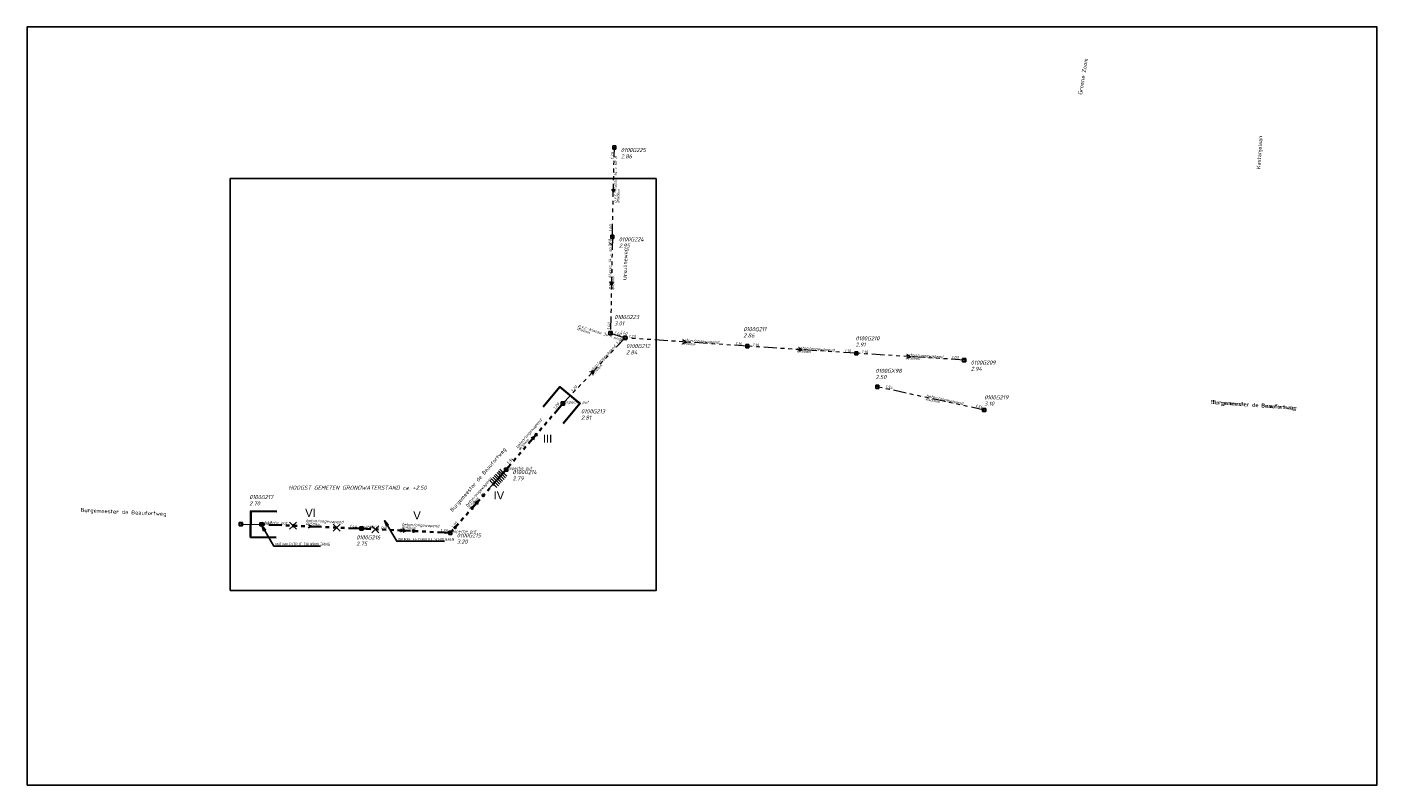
# Model space of a CAD drawing. Extents: x 155498 to 174806, y 452529 to 461643.
# Tile 3 of 44: x 156720 to 157344, y 460869 to 461220. Entities that reach past the tile are written whole.
import ezdxf
from ezdxf.enums import TextEntityAlignment as Align
from ezdxf.lldxf.tags import DXFTag

# ---------------------------------------------------------------- set-up
doc = ezdxf.new("R2010")
doc.units = 0
doc.header["$PDMODE"] = 64
doc.header["$PDSIZE"] = 1.5
doc.linetypes.add('RI-GWA', pattern=[18.45, 6, -1.8, 1.75, -1.8, 1.75, -1.8, 1.75, -1.8])
doc.layers.get('0').update_dxf_attribs({"linetype": 'CONTINUOUS'})
doc.layers.get('DEFPOINTS').update_dxf_attribs({"linetype": 'CONTINUOUS'})
doc.layers.add('B-OI-RI-AANPIJLING', color=1, linetype='CONTINUOUS')
doc.layers.add('persleiding', color=7, linetype='CONTINUOUS')
for name, color, linetype, lineweight in [('B-OI-RI-DRUK-G', 210, 'RI-PERS', 18), ('B-OI-RI-GWA-MATERIAAL-T18', 10, 'CONTINUOUS', 18), ('B-OI-RI-GWA-PUTDEKSELHOOGTE-T25', 10, 'CONTINUOUS', 25), ('B-OI-RI-GWA_BOB-T18', 10, 'CONTINUOUS', 18), ('B-OI-RI-GWA_DIAMETER-T18', 10, 'CONTINUOUS', 18), ('B-OI-RI-GWA_PUTNUMMER-T18', 10, 'CONTINUOUS', 18), ('B-OI-RI-GWA_RIOOLPUT-S', 10, 'CONTINUOUS', 25), ('B-OI-RI-GWA_TRANSPORTLEIDING-G', 10, 'RI-GWA', 18), ('B-OI-RI-STROOMRICHTING-S', 252, 'CONTINUOUS', 25), ('B-XX-OG-TOPOGRAFIE-T18', 2, 'CONTINUOUS', 18), ('N-OI-RI-BIJZONDERDERHEDEN-T18', 134, 'CONTINUOUS', 18), ('N-OI-RI-GWA-MATERIAAL-T18', 14, 'CONTINUOUS', 18), ('N-OI-RI-GWA-PUTDEKSELHOOGTE-T25', 14, 'CONTINUOUS', 25), ('N-OI-RI-GWA_BOB-T18', 14, 'CONTINUOUS', 18), ('N-OI-RI-GWA_DIAMETER-T18', 14, 'CONTINUOUS', 18), ('N-OI-RI-GWA_PUTNUMMER-T25', 14, 'CONTINUOUS', 18), ('N-OI-RI-GWA_RIOOLPUT-S', 14, 'CONTINUOUS', 25), ('N-OI-RI-GWA_TRANSPORTLEIDING-G', 14, 'RI-GWA', 35), ('N-OI-RI-STROOMRICHTING-S', 252, 'CONTINUOUS', 25), ('N-OI-RI-T50', 130, 'CONTINUOUS', 50), ('N-OI-RI-VRIJVERVAL_HULPSTUK-S', 210, 'CONTINUOUS', 25), ('N-OI-RI-VRIJVERVAL_HULPSTUK-S-GESLOTEN', 190, 'CONTINUOUS', 25), ('N-OI-WH-T25', 2, 'CONTINUOUS', 25), ('N-RO-KG-GRENS_WERK-G', 7, 'XX-WERKGRENS', 35)]:
    doc.layers.add(name, color=color, linetype=linetype, lineweight=lineweight)
doc.styles.add('ARIAL', font='arial.ttf')
doc.styles.add('NLCS-ISO-M-T18', font='NLCS-ISO.ttf', dxfattribs={"height": 1.8})
doc.styles.add('NLCS-ISO-M500-T18_CURSIEF', font='NLCS-ISO.ttf', dxfattribs={"oblique": 15, "height": 0.9})
doc.styles.add('NLCS-ISO-M750-T18', font='NLCS-ISO.ttf', dxfattribs={"height": 1.35})
doc.styles.add('NLCS-ISO-M750-T18_CURSIEF', font='NLCS-ISO.ttf', dxfattribs={"oblique": 15, "height": 1.35})
doc.styles.add('NLCS-ISO-M750-T25_CURSIEF', font='NLCS-ISO.ttf', dxfattribs={"oblique": 15, "height": 1.875})
tags = doc.linetypes.add('RI-PERS', pattern='A,7,-2,["P",Standard,S=1.8,R=0,X=-0.5,Y=-0.9],-2,7,-2,[102,NLCS.SHX,S=1,R=180,X=0,Y=0],-2', length=22).pattern_tags.tags
tags[6] = DXFTag(74, 10)
doc.linetypes.add('XX-WERKGRENS', pattern='A,0,[137,NLCS.SHX,S=0.1,R=0,X=-1.1,Y=-1.35],-6', length=6)

# ---------------------------------------------------------------- blocks, each defined once
blk = doc.blocks.new('ACMAP_ANN_TEMPLATE_gwa-diam')
at = {"style": 'NLCS-ISO-M500-T18_CURSIEF', "oblique": 15}
blk.add_attdef('gwa-diam', (-2.2, -1.3), '', height=1.2, dxfattribs=at)
blk = doc.blocks.new('ACMAP_ANN_TEMPLATE_gwa-materiaal')
at = {"style": 'NLCS-ISO-M750-T18_CURSIEF', "oblique": 15}
blk.add_attdef('gwa-mat', (-2.2, 0.2), '', height=1.35, dxfattribs=at)
blk = doc.blocks.new('ACMAP_ANN_TEMPLATE_gwa-nap-l')
at = {"style": 'NLCS-ISO-M750-T18_CURSIEF', "oblique": 15}
blk.add_attdef('gwa-nap-l', (2.3, 0.2), '', height=1.35, dxfattribs=at)
blk = doc.blocks.new('ACMAP_ANN_TEMPLATE_gwa-nap-r')
at = {"style": 'NLCS-ISO-M750-T18_CURSIEF', "oblique": 15}
blk.add_attdef('gwa-nap-r', (-5.6, 0.2), '', height=1.35, dxfattribs=at)
blk = doc.blocks.new('ACMAP_ANN_TEMPLATE_gwa-puth')
at = {"style": 'NLCS-ISO-M750-T25_CURSIEF', "oblique": 15}
blk.add_attdef('gwa-puth', (3, -5), '', height=1.88, dxfattribs=at)
blk = doc.blocks.new('ACMAP_ANN_TEMPLATE_gwa-putnr')
at = {"style": 'NLCS-ISO-M750-T25_CURSIEF', "oblique": 15}
blk.add_attdef('gwa-putnr', (3, -2.1), '', height=1.88, dxfattribs=at)
blk = doc.blocks.new('ACMAP_ANN_TEMPLATE_type knoop')
at = {"layer": 'DEFPOINTS', "style": 'NLCS-ISO-M750-T18_CURSIEF', "oblique": 15}
blk.add_attdef('type_knoop', (0, 0), '', height=1.35, dxfattribs=at)
blk = doc.blocks.new('SRI-HULP')
h = blk.add_hatch(color=256)
h.dxf.hatch_style = 1
h.paths.add_polyline_path([(-0.7, 0.7, 0.198912), (-1, 0, 0.198912), (-0.7, -0.7), (0, 0)])
h = blk.add_hatch(color=256)
h.dxf.hatch_style = 1
h.paths.add_polyline_path([(1, 0, 0.198912), (0.7, 0.7), (0, 0), (0.7, -0.7, 0.198912)])
for p, q in [((-0.7, 0.7), (0.7, -0.7)), ((-0.7, -0.7), (0.7, 0.7))]:
    blk.add_line(p, q)
blk.add_circle((0, 0), 1)
blk = doc.blocks.new('SRI-HULP-B')
blk.add_line((-5.4, 5.4), (5.4, -5.4))
at = {"flags": 128}
blk.add_lwpolyline([(5.4, 5.4), (0, 0), (-5.4, -5.4)], dxfattribs=at)

msp = doc.modelspace()

# ---------------------------------------------------------------- linework, layer by layer
at = {"layer": 'B-OI-RI-AANPIJLING', "flags": 128}
for points in [[(156828.57, 460989.45), (156830.27, 460987.55), (156829.39, 460987.04), (156828.57, 460989.45), (156829.54, 460987.12), (156829.68, 460987.21), (156828.57, 460989.45), (156829.98, 460987.38), (156830.12, 460987.47), (156828.57, 460989.45), (156834.17, 460979.9), (156855.66, 460979.9)], [(156885.36, 460991.75), (156887.07, 460989.85), (156886.19, 460989.34), (156885.36, 460991.75), (156886.33, 460989.42), (156886.48, 460989.51), (156885.36, 460991.75), (156886.77, 460989.68), (156886.92, 460989.77), (156885.36, 460991.75), (156890.96, 460982.19), (156913.11, 460982.19)]]:
    msp.add_lwpolyline(points, dxfattribs=at)
at = {"layer": 'B-OI-RI-DRUK-G'}
msp.add_line((156818.88, 460990.14), (156828.38, 460990.01), dxfattribs=at)
at = {"layer": 'B-OI-RI-GWA_RIOOLPUT-S'}
for p in [(156991.64, 461164.3), (156990.71, 461123.02), (156989.89, 461078.5), (156996.59, 461076.27), (157053.16, 461072.42), (157103.57, 461069.13), (157153.5, 461066.02), (157113.28, 461053.64), (156967.83, 461045.91), (157162.68, 461042.91)]:
    msp.add_point(p, dxfattribs=at)
at = {"layer": 'B-OI-RI-GWA_TRANSPORTLEIDING-G'}
for p, q in [((156990.71, 461123.02), (156991.64, 461164.3)), ((156990.71, 461123.02), (156989.89, 461078.5)), ((156989.89, 461078.5), (156996.59, 461076.27)), ((156996.59, 461076.27), (156967.83, 461045.91)), ((157053.16, 461072.42), (156996.59, 461076.27)), ((157103.57, 461069.13), (157053.16, 461072.42)), ((157153.5, 461066.02), (157103.57, 461069.13)), ((157162.68, 461042.91), (157113.28, 461053.64))]:
    msp.add_line(p, q, dxfattribs=at)
at = {"layer": 'B-OI-RI-STROOMRICHTING-S'}
for points in [[(156990.49, 461145.12), (156991.18, 461143.66), (156991.93, 461145.09)], [(156989.61, 461102.22), (156990.3, 461100.76), (156991.05, 461102.19)], [(157023.48, 461075.16), (157024.87, 461074.34), (157023.39, 461073.72)], [(157076.97, 461071.59), (157078.36, 461070.78), (157076.88, 461070.15)], [(157127.14, 461068.39), (157128.53, 461067.58), (157127.05, 461066.95)], [(156980.7, 461060.54), (156982.21, 461061.09), (156981.74, 461059.55)]]:
    msp.add_lwpolyline(points, dxfattribs=at)
at = {"layer": 'DEFPOINTS'}
msp.add_lwpolyline([(156719.93, 460869.46), (157344.43, 460869.46), (157344.43, 461220.07), (156719.93, 461220.07)], close=True, dxfattribs=at)
at = {"layer": 'DEFPOINTS', "flags": 128}
msp.add_lwpolyline([(157011.03, 461150.01), (157006.6, 461150.01), (156971.46, 461150.01), (156813.96, 461150.01), (156813.96, 460973), (156813.96, 460959.44), (157011.03, 460959.44)], close=True, dxfattribs=at)
at = {"layer": 'N-OI-RI-GWA_RIOOLPUT-S'}
for p in [(156967.83, 461045.91), (156941.55, 461015.33), (156828.38, 460990.01), (156874.66, 460988.06), (156915.77, 460986.1)]:
    msp.add_point(p, dxfattribs=at)
at = {"layer": 'N-OI-RI-GWA_TRANSPORTLEIDING-G'}
for p, q in [((156967.83, 461045.91), (156941.55, 461015.33)), ((156941.55, 461015.33), (156915.77, 460986.1)), ((156874.66, 460988.06), (156828.38, 460990.01)), ((156915.77, 460986.1), (156874.66, 460988.06))]:
    msp.add_line(p, q, dxfattribs=at)
at = {"layer": 'N-OI-RI-STROOMRICHTING-S'}
for points in [[(156953.21, 461030), (156954.69, 461030.62), (156954.3, 461029.06)], [(156927.17, 461000.11), (156928.66, 461000.71), (156928.25, 460999.16)], [(156850.11, 460989.81), (156851.52, 460989.03), (156850.05, 460988.37)], [(156893.81, 460987.87), (156895.22, 460987.08), (156893.75, 460986.43)]]:
    msp.add_lwpolyline(points, dxfattribs=at)
at = {"layer": 'N-RO-KG-GRENS_WERK-G', "ltscale": 0.5, "flags": 128}
for points in [[(156968, 461036.67), (156975.67, 461045.9), (156966.44, 461053.57), (156958.77, 461044.34)], [(156835.51, 460995.89), (156823.52, 460996.15), (156823.25, 460984.15), (156835.25, 460983.89)]]:
    msp.add_lwpolyline(points, dxfattribs=at)
at = {"layer": 'persleiding'}
for p in [(156818.88, 460990.14), (156828.38, 460990.01)]:
    msp.add_point(p, dxfattribs=at)

# ---------------------------------------------------------------- block references
at = {"layer": 'B-OI-RI-GWA-MATERIAAL-T18'}
for p, rotation, values in [((156992.73, 461140.93), 88.70955395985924, {'gwa-mat': 'p.v.c.-klasse 34 = sn 8'}), ((156990.3, 461100.76), 88.93827820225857, {'gwa-mat': 'p.v.c.-klasse 34 = sn 8'}), ((156976.76, 461080.57), 341.531696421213, {'gwa-mat': 'p.v.c.-klasse 34 = sn 8'}), ((156982.21, 461061.09), 46.55538303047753, {'gwa-mat': 'beton/ongewapend'}), ((157024.87, 461074.34), 356.1126581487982, {'gwa-mat': 'beton/ongewapend'}), ((157078.36, 461070.78), 356.2671760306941, {'gwa-mat': 'beton/ongewapend'}), ((157128.53, 461067.58), 356.4358107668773, {'gwa-mat': 'beton/ongewapend'}), ((157137.98, 461048.28), 347.7474082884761, {'gwa-mat': 'beton/ongewapend'})]:
    msp.add_blockref('ACMAP_ANN_TEMPLATE_gwa-materiaal', p, dxfattribs=dict(at, rotation=rotation)).add_auto_attribs(values)
at = {"layer": 'B-OI-RI-GWA-PUTDEKSELHOOGTE-T25'}
for p, values in [((156991.64, 461164.3), {'gwa-puth': '2.86'}), ((156990.71, 461123.02), {'gwa-puth': '2.95'}), ((156988.57, 461087.03), {'gwa-puth': '3.01'}), ((157048.29, 461081.47), {'gwa-puth': '2.86'}), ((157100.21, 461077.19), {'gwa-puth': '2.91'}), ((156994.06, 461073.63), {'gwa-puth': '2.84'}), ((157109.44, 461062.2), {'gwa-puth': '2.50'}), ((157153.5, 461066.02), {'gwa-puth': '2.94'}), ((157159.74, 461049.92), {'gwa-puth': '3.10'})]:
    msp.add_blockref('ACMAP_ANN_TEMPLATE_gwa-puth', p, dxfattribs=at).add_auto_attribs(values)
at = {"layer": 'B-OI-RI-GWA_BOB-T18'}
for name, p, rotation, values in [('ACMAP_ANN_TEMPLATE_gwa-nap-r', (156991.64, 461164.3), 88.70955395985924, {'gwa-nap-r': '1.75'}), ('ACMAP_ANN_TEMPLATE_gwa-nap-l', (156990.71, 461123.02), 88.70955395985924, {'gwa-nap-l': '1.60'}), ('ACMAP_ANN_TEMPLATE_gwa-nap-l', (156990.35, 461116.2), 88.93827820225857, {'gwa-nap-l': '1.60'}), ('ACMAP_ANN_TEMPLATE_gwa-nap-r', (156990.06, 461085.53), 88.93827820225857, {'gwa-nap-r': '1.40'}), ('ACMAP_ANN_TEMPLATE_gwa-nap-r', (156996.59, 461076.27), 341.531696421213, {'gwa-nap-r': '1.40'}), ('ACMAP_ANN_TEMPLATE_gwa-nap-l', (156991.9, 461079.13), 341.531696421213, {'gwa-nap-l': '1.40'}), ('ACMAP_ANN_TEMPLATE_gwa-nap-r', (157003.71, 461075.81), 356.1126581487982, {'gwa-nap-r': '1.23'}), ('ACMAP_ANN_TEMPLATE_gwa-nap-l', (156991.68, 461071.16), 46.55538303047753, {'gwa-nap-l': '1.23'}), ('ACMAP_ANN_TEMPLATE_gwa-nap-r', (157053.16, 461072.42), 356.2671760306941, {'gwa-nap-r': '1.16'}), ('ACMAP_ANN_TEMPLATE_gwa-nap-l', (157053.16, 461072.42), 356.1126581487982, {'gwa-nap-l': '1.16'}), ('ACMAP_ANN_TEMPLATE_gwa-nap-r', (157103.57, 461069.13), 356.4358107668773, {'gwa-nap-r': '1.10'}), ('ACMAP_ANN_TEMPLATE_gwa-nap-l', (157103.57, 461069.13), 356.2671760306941, {'gwa-nap-l': '1.10'}), ('ACMAP_ANN_TEMPLATE_gwa-nap-l', (157145.21, 461066.61), 356.4358107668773, {'gwa-nap-l': '1.03'}), ('ACMAP_ANN_TEMPLATE_gwa-nap-r', (156976.29, 461054.94), 46.55538303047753, {'gwa-nap-r': '1.29'}), ('ACMAP_ANN_TEMPLATE_gwa-nap-r', (157122.3, 461051.84), 347.7474082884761, {'gwa-nap-r': '1.54'}), ('ACMAP_ANN_TEMPLATE_gwa-nap-l', (157156.22, 461044.53), 347.7474082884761, {'gwa-nap-l': '1.54'})]:
    msp.add_blockref(name, p, dxfattribs=dict(at, rotation=rotation)).add_auto_attribs(values)
at = {"layer": 'B-OI-RI-GWA_DIAMETER-T18'}
for p, rotation, values in [((156992.73, 461140.93), 88.70955395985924, {'gwa-diam': '%%c160mm.'}), ((156990.3, 461100.76), 88.93827820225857, {'gwa-diam': '%%c160mm.'}), ((156976.76, 461080.57), 341.531696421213, {'gwa-diam': '%%c160mm.'}), ((157024.87, 461074.34), 356.1126581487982, {'gwa-diam': '%%c250mm.'}), ((157078.36, 461070.78), 356.2671760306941, {'gwa-diam': '%%c250mm.'}), ((157128.53, 461067.58), 356.4358107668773, {'gwa-diam': '%%c250mm.'}), ((156982.21, 461061.09), 46.55538303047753, {'gwa-diam': '%%c250mm.'}), ((157137.98, 461048.28), 347.7474082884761, {'gwa-diam': '%%c400mm.'})]:
    msp.add_blockref('ACMAP_ANN_TEMPLATE_gwa-diam', p, dxfattribs=dict(at, rotation=rotation)).add_auto_attribs(values)
at = {"layer": 'B-OI-RI-GWA_PUTNUMMER-T18'}
for p, values in [((156991.64, 461164.3), {'gwa-putnr': '0100G225'}), ((156990.71, 461123.02), {'gwa-putnr': '0100G224'}), ((156988.57, 461087.03), {'gwa-putnr': '0100G223'}), ((157048.29, 461081.47), {'gwa-putnr': '0100G211'}), ((157100.21, 461077.19), {'gwa-putnr': '0100G210'}), ((156994.06, 461073.63), {'gwa-putnr': '0100G212'}), ((157153.5, 461066.02), {'gwa-putnr': '0100G209'}), ((157109.44, 461062.2), {'gwa-putnr': '0100GX98'}), ((157159.74, 461049.92), {'gwa-putnr': '0100G219'})]:
    msp.add_blockref('ACMAP_ANN_TEMPLATE_gwa-putnr', p, dxfattribs=at).add_auto_attribs(values)
at = {"layer": 'DEFPOINTS', "xscale": 0.5, "yscale": 0.5, "zscale": 0.5}
for p in [(156967.83, 461045.91), (156874.66, 460988.06)]:
    msp.add_blockref('SRI-HULP', p, dxfattribs=at)
at = {"layer": 'DEFPOINTS'}
for p in [(156967.83, 461045.91), (156941.55, 461015.33), (156828.38, 460990.01), (156874.66, 460988.06), (156915.77, 460986.1)]:
    msp.add_blockref('ACMAP_ANN_TEMPLATE_type knoop', p, dxfattribs=at).add_auto_attribs({'type_knoop': 'inspectie put'})
at = {"layer": 'N-OI-RI-GWA-MATERIAAL-T18'}
for p, rotation in [((156948.45, 461026.54), 49.32627272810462), ((156925.15, 460999.51), 48.58294934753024), ((156851.13, 460990.87), 357.5812565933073), ((156895.46, 460989.11), 357.2802442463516)]:
    msp.add_blockref('ACMAP_ANN_TEMPLATE_gwa-materiaal', p, dxfattribs=dict(at, rotation=rotation)).add_auto_attribs({'gwa-mat': 'beton/ongewapend'})
at = {"layer": 'N-OI-RI-GWA-PUTDEKSELHOOGTE-T25'}
for p, values in [((156973.22, 461043.47), {'gwa-puth': '2.81'}), ((156941.55, 461015.33), {'gwa-puth': '2.79'}), ((156819.75, 461003.78), {'gwa-puth': '2.70'}), ((156869.22, 460985.13), {'gwa-puth': '2.75'}), ((156915.77, 460986.1), {'gwa-puth': '3.20'})]:
    msp.add_blockref('ACMAP_ANN_TEMPLATE_gwa-puth', p, dxfattribs=at).add_auto_attribs(values)
at = {"layer": 'N-OI-RI-GWA_BOB-T18'}
for name, p, rotation, values in [('ACMAP_ANN_TEMPLATE_gwa-nap-l', (156962.84, 461041.13), 49.32627272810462, {'gwa-nap-l': '1.29'}), ('ACMAP_ANN_TEMPLATE_gwa-nap-l', (156941.32, 461015.65), 48.58294934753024, {'gwa-nap-l': '1.34'}), ('ACMAP_ANN_TEMPLATE_gwa-nap-r', (156941.32, 461015.65), 49.32627272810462, {'gwa-nap-r': '1.34'}), ('ACMAP_ANN_TEMPLATE_gwa-nap-r', (156835.24, 460989.88), 357.5812565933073, {'gwa-nap-r': '1.49'}), ('ACMAP_ANN_TEMPLATE_gwa-nap-r', (156874.66, 460988.06), 357.2802442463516, {'gwa-nap-r': '1.44'}), ('ACMAP_ANN_TEMPLATE_gwa-nap-l', (156874.66, 460988.06), 357.5812565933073, {'gwa-nap-l': '1.44'}), ('ACMAP_ANN_TEMPLATE_gwa-nap-r', (156920.86, 460992), 48.58294934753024, {'gwa-nap-r': '1.38'}), ('ACMAP_ANN_TEMPLATE_gwa-nap-l', (156908.74, 460986.51), 357.2802442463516, {'gwa-nap-l': '1.38'})]:
    msp.add_blockref(name, p, dxfattribs=dict(at, rotation=rotation)).add_auto_attribs(values)
at = {"layer": 'N-OI-RI-GWA_DIAMETER-T18'}
for p, rotation in [((156948.45, 461026.54), 49.32627272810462), ((156925.15, 460999.51), 48.58294934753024), ((156851.13, 460990.87), 357.5812565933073), ((156895.46, 460989.11), 357.2802442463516)]:
    msp.add_blockref('ACMAP_ANN_TEMPLATE_gwa-diam', p, dxfattribs=dict(at, rotation=rotation)).add_auto_attribs({'gwa-diam': '%%c250mm.'})
at = {"layer": 'N-OI-RI-GWA_PUTNUMMER-T25'}
for p, values in [((156973.22, 461043.47), {'gwa-putnr': '0100G213'}), ((156941.55, 461015.33), {'gwa-putnr': '0100G214'}), ((156819.75, 461003.78), {'gwa-putnr': '0100G217'}), ((156869.22, 460985.13), {'gwa-putnr': '0100G216'}), ((156915.77, 460986.1), {'gwa-putnr': '0100G215'})]:
    msp.add_blockref('ACMAP_ANN_TEMPLATE_gwa-putnr', p, dxfattribs=at).add_auto_attribs(values)
at = {"layer": 'N-OI-RI-VRIJVERVAL_HULPSTUK-S', "xscale": 0.5, "yscale": 0.5, "zscale": 0.5}
for p in [(156955.44, 461031.5), (156931.05, 461003.44), (156925.84, 460997.5), (156828.94, 460990), (156843.39, 460989.38), (156875.03, 460988.03), (156892.88, 460987.19), (156898.72, 460986.91), (156917.98, 460988.59)]:
    msp.add_blockref('SRI-HULP', p, dxfattribs=at)
at = {"layer": 'N-OI-RI-VRIJVERVAL_HULPSTUK-S-GESLOTEN', "xscale": 0.3, "yscale": 0.3, "zscale": 0.3}
for p in [(156939.59, 461013.12), (156940.28, 461013.88), (156935.7, 461008.69), (156936.41, 461009.47), (156937.03, 461010.19), (156937.69, 461010.94), (156938.3, 461011.62), (156939, 461012.44), (156842.98, 460989.41), (156863.2, 460988.53), (156881.08, 460987.75)]:
    msp.add_blockref('SRI-HULP-B', p, dxfattribs=at)

# ---------------------------------------------------------------- texts
at = {"layer": 'B-XX-OG-TOPOGRAFIE-T18', "style": 'NLCS-ISO-M-T18'}
for s, height, rotation, p in [('Groene Zoom', 1.875, 80.6, (157208.44, 461197.16)), ('Kastanjelaan', 1.8, 86.2, (157290.05, 461162.1)), ('Ursulineweg', 1.8, 88.8, (156996.67, 461110.43)), ('Burgemeester de Beaufortweg', 1.875, 356, (157287.42, 461045.29)), ('Burgemeester de Beaufortweg', 1.8, 356, (157287.42, 461045.29)), ('Burgemeester de Beaufortweg', 1.8, 49.3, (156928.57, 461010.74)), ('Burgemeester de Beaufortweg', 1.875, 357.4, (156764.6, 460995.79))]:
    msp.add_text(s, height=height, rotation=rotation, dxfattribs=at).set_placement(p, align=Align.MIDDLE_CENTER)
at = {"layer": 'N-OI-RI-BIJZONDERDERHEDEN-T18', "style": 'NLCS-ISO-M750-T18', "width": 0.8}
for s, p in [('DRUKKE FIETSROUTE SCHOLIEREN', (156891.37, 460982.43)), ('ONTVANGSTPUT DRUKRIOLERING', (156834.57, 460980.13))]:
    msp.add_text(s, height=1.35, dxfattribs=at).set_placement(p)
at = {"layer": 'N-OI-RI-T50', "style": 'ARIAL'}
for s, p in [('III', (156958.53, 461027.74)), ('IV', (156935.75, 461001.62)), ('VI', (156848.61, 460993.47)), ('V', (156898.61, 460992.27))]:
    msp.add_text(s, height=3.75, dxfattribs=at).set_placement(p)
at = {"layer": 'N-OI-WH-T25', "style": 'NLCS-ISO-M500-T18_CURSIEF', "oblique": 15}
msp.add_text('HOOGST GEMETEN GRONDWATERSTAND ca. +2.50', height=1.875, dxfattribs=at).set_placement((156872.8, 461005.47), align=Align.BOTTOM_CENTER)

doc.saveas('drawing.dxf')
